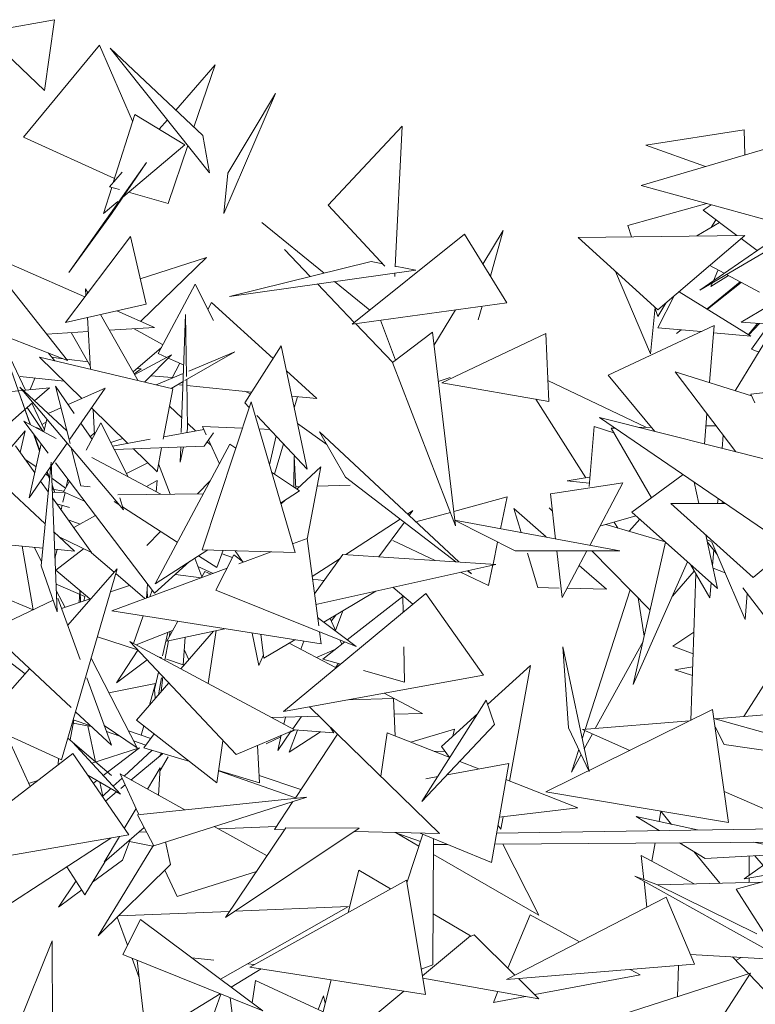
# Model space of a CAD drawing. Header units: metres. Extents: x -14.5 to 13.1, y -18.9 to 3.3.
# Tile 121 of 216: x 9.81 to 9.966, y 2.419 to 2.628. Entities that reach past the tile are written whole.
import ezdxf

# ---------------------------------------------------------------- set-up
doc = ezdxf.new("R2010")
doc.units = ezdxf.units.M
doc.layers.add('G-IMPT', color=7, linetype='Continuous', lineweight=5)
doc.layers.add('L-PLNT', color=7, linetype='Continuous', lineweight=5, true_color=0x005900)

# ---------------------------------------------------------------- blocks, each defined once
blk = doc.blocks.new('ÁRVORES ORNAMENTAIS - Pequeno e Médio Porte - Ipê-roxo-2940656-CORTE_CALÇADA')
at = {"layer": 'G-IMPT', "color": 253, "true_color": 0xaaaaaa}
for p, q in [((6.12154, 2.62487), (6.13658, 2.62754)), ((6.13446, 2.61254), (6.13658, 2.62754)), ((6.12154, 2.62487), (6.13446, 2.61254)), ((6.14614, 2.62216), (6.13005, 2.60267)), ((6.14614, 2.62216), (6.15314, 2.60606)), ((6.16799, 2.60302), (6.14841, 2.62149)), ((6.16943, 2.59511), (6.14841, 2.62149)), ((6.1623, 2.60839), (6.17059, 2.61796)), ((6.16613, 2.60477), (6.17059, 2.61796)), ((6.1834, 2.6119), (6.17245, 2.58649)), ((6.1834, 2.6119), (6.1733, 2.59505)), ((6.15358, 2.60744), (6.14904, 2.59309)), ((6.15358, 2.60744), (6.16422, 2.60107)), ((6.15878, 2.60433), (6.1605, 2.60632)), ((6.19451, 2.58828), (6.21019, 2.60496)), ((6.20874, 2.57519), (6.21019, 2.60496)), ((6.13005, 2.60267), (6.14929, 2.59388)), ((6.16799, 2.60302), (6.16943, 2.59511)), ((6.29721, 2.60315), (6.26078, 2.59242)), ((6.28265, 2.60425), (6.26178, 2.60098)), ((6.2828, 2.59891), (6.28265, 2.60425)), ((6.15109, 2.58999), (6.16422, 2.60107)), ((6.16066, 2.5886), (6.16482, 2.6009)), ((6.27445, 2.59645), (6.26178, 2.60098)), ((6.1396, 2.57403), (6.15604, 2.59733)), ((6.14868, 2.58641), (6.15604, 2.59733)), ((6.14824, 2.59216), (6.15092, 2.59526)), ((6.1733, 2.59505), (6.17245, 2.58649)), ((6.14824, 2.59216), (6.15035, 2.59155)), ((6.29456, 2.58317), (6.26078, 2.59242)), ((6.14871, 2.59203), (6.14696, 2.5865)), ((6.15229, 2.591), (6.16066, 2.5886)), ((6.14696, 2.5865), (6.14997, 2.58904)), ((6.20657, 2.57536), (6.19451, 2.58828)), ((6.25796, 2.58395), (6.2747, 2.58861)), ((6.27395, 2.58717), (6.27561, 2.58836)), ((6.1396, 2.57403), (6.14868, 2.58641)), ((6.27395, 2.58717), (6.28108, 2.58185)), ((6.19369, 2.57387), (6.18047, 2.5846)), ((6.25796, 2.58395), (6.25875, 2.58158)), ((6.27261, 2.58174), (6.27738, 2.58461)), ((6.27324, 2.57028), (6.29965, 2.58575)), ((6.2766, 2.58519), (6.27562, 2.58356)), ((6.22342, 2.58214), (6.19963, 2.56309)), ((6.23237, 2.56759), (6.22342, 2.58214)), ((6.22732, 2.57579), (6.23159, 2.58287)), ((6.2289, 2.57323), (6.23159, 2.58287)), ((6.24744, 2.58144), (6.28276, 2.58187)), ((6.26437, 2.56607), (6.28276, 2.58187)), ((6.2927, 2.58368), (6.27324, 2.57028)), ((6.13895, 2.56341), (6.15266, 2.58161)), ((6.15266, 2.58161), (6.15603, 2.56727)), ((6.24744, 2.58144), (6.26437, 2.56607)), ((6.28197, 2.58118), (6.28537, 2.57864)), ((6.19076, 2.57315), (6.18528, 2.57887)), ((6.12565, 2.57645), (6.14304, 2.56884)), ((6.15476, 2.57265), (6.16876, 2.57715)), ((6.15485, 2.56366), (6.16876, 2.57715)), ((6.20367, 2.57633), (6.17367, 2.56894)), ((6.20367, 2.57633), (6.20609, 2.57587)), ((6.27535, 2.5755), (6.27841, 2.57384)), ((6.28417, 2.55776), (6.29714, 2.576)), ((6.21313, 2.57452), (6.17367, 2.56894)), ((6.20864, 2.57314), (6.20867, 2.57389)), ((6.20874, 2.57536), (6.21313, 2.57452)), ((6.26278, 2.55679), (6.25539, 2.57422)), ((6.27558, 2.57104), (6.27929, 2.57337)), ((6.27708, 2.57445), (6.27611, 2.57226)), ((6.27889, 2.57359), (6.28588, 2.56981)), ((6.12537, 2.57307), (6.13938, 2.55539)), ((6.16639, 2.5715), (6.15857, 2.55681)), ((6.16639, 2.5715), (6.17027, 2.56382)), ((6.20005, 2.56343), (6.19227, 2.57157)), ((6.20333, 2.56605), (6.19589, 2.57208)), ((6.28181, 2.572), (6.27476, 2.5663)), ((6.282, 2.5719), (6.27484, 2.56624)), ((6.27594, 2.57186), (6.27558, 2.57104)), ((6.14326, 2.56913), (6.14317, 2.57054)), ((6.14367, 2.56968), (6.14317, 2.57054)), ((6.26888, 2.56994), (6.28406, 2.56053)), ((6.28199, 2.56345), (6.2928, 2.56991)), ((6.13895, 2.56341), (6.15603, 2.56727)), ((6.16986, 2.56768), (6.16907, 2.56618)), ((6.16986, 2.56768), (6.18288, 2.55577)), ((6.23237, 2.56759), (6.19963, 2.56309)), ((6.26781, 2.56903), (6.26433, 2.56231)), ((6.26603, 2.5675), (6.26437, 2.56471)), ((6.15432, 2.55109), (6.14631, 2.56507)), ((6.14982, 2.56587), (6.1578, 2.56237)), ((6.16343, 2.5401), (6.16431, 2.56511)), ((6.16457, 2.552), (6.16431, 2.56511)), ((6.21694, 2.55856), (6.22148, 2.56609)), ((6.22632, 2.56399), (6.22712, 2.56687)), ((6.26278, 2.55679), (6.26375, 2.56663)), ((6.26374, 2.56659), (6.26437, 2.56471)), ((6.14423, 2.55349), (6.14355, 2.56445)), ((6.20821, 2.55491), (6.2003, 2.56318)), ((6.2088, 2.5554), (6.20563, 2.56391)), ((6.28074, 2.54895), (6.2893, 2.56304)), ((6.28793, 2.56305), (6.28199, 2.56345)), ((6.28546, 2.56322), (6.28352, 2.56087)), ((6.28588, 2.56319), (6.28358, 2.56083)), ((6.12429, 2.56204), (6.13046, 2.5491)), ((6.12479, 2.56099), (6.13938, 2.55539)), ((6.13497, 2.56096), (6.14374, 2.5615)), ((6.14418, 2.55426), (6.1401, 2.56128)), ((6.1482, 2.56178), (6.1578, 2.56237)), ((6.15343, 2.5621), (6.15945, 2.55876)), ((6.21661, 2.56134), (6.20815, 2.55491)), ((6.21661, 2.56134), (6.22151, 2.52036)), ((6.21858, 2.55063), (6.24063, 2.56108)), ((6.24129, 2.5467), (6.24063, 2.56108)), ((6.25384, 2.55225), (6.27626, 2.56275)), ((6.27354, 2.56148), (6.26433, 2.56231)), ((6.26928, 2.56187), (6.26827, 2.56105)), ((6.2693, 2.56186), (6.26827, 2.56105)), ((6.27626, 2.56275), (6.27528, 2.55067)), ((6.28406, 2.56053), (6.27614, 2.56125)), ((6.13523, 2.55698), (6.13665, 2.55529)), ((6.15327, 2.55293), (6.15928, 2.55813)), ((6.15857, 2.55681), (6.16035, 2.55603)), ((6.16417, 2.55111), (6.17476, 2.5572)), ((6.16507, 2.55312), (6.17476, 2.5572)), ((6.17691, 2.54641), (6.18462, 2.55849)), ((6.1901, 2.53234), (6.18462, 2.55849)), ((6.28573, 2.55716), (6.28417, 2.55776)), ((6.13146, 2.54181), (6.1269, 2.55472)), ((6.16164, 2.54936), (6.13344, 2.55605)), ((6.1424, 2.54731), (6.13344, 2.55605)), ((6.13599, 2.55607), (6.13844, 2.55575)), ((6.13917, 2.55566), (6.14372, 2.55507)), ((6.15358, 2.55239), (6.16136, 2.55658)), ((6.15564, 2.55078), (6.16136, 2.55658)), ((6.16068, 2.55589), (6.16394, 2.55447)), ((6.16312, 2.55482), (6.16142, 2.55158)), ((6.20815, 2.55491), (6.22151, 2.52036)), ((6.15349, 2.55254), (6.15497, 2.5536)), ((6.15416, 2.5537), (6.15497, 2.5536)), ((6.15812, 2.55019), (6.16387, 2.55261)), ((6.18574, 2.55317), (6.19216, 2.54729)), ((6.28086, 2.536), (6.26804, 2.55296)), ((6.28421, 2.54785), (6.26804, 2.55296)), ((6.12933, 2.55196), (6.13867, 2.55095)), ((6.13245, 2.55162), (6.13141, 2.54919)), ((6.1615, 2.55173), (6.15698, 2.55213)), ((6.16127, 2.54944), (6.16381, 2.55091)), ((6.16479, 2.54089), (6.16458, 2.55135)), ((6.21786, 2.5509), (6.22036, 2.55174)), ((6.24129, 2.5467), (6.21858, 2.55063)), ((6.26193, 2.5412), (6.24108, 2.55113)), ((6.25384, 2.55225), (6.26373, 2.54031)), ((6.28401, 2.54826), (6.31231, 2.5512)), ((6.11775, 2.54788), (6.13551, 2.54958)), ((6.13921, 2.54044), (6.12927, 2.54971)), ((6.15118, 2.52373), (6.12927, 2.54971)), ((6.13551, 2.54958), (6.13237, 2.54681)), ((6.13681, 2.54995), (6.13989, 2.53775)), ((6.13681, 2.54995), (6.14078, 2.54413)), ((6.14735, 2.54948), (6.13949, 2.54603)), ((6.14735, 2.54948), (6.13983, 2.53869)), ((6.16164, 2.54936), (6.15962, 2.53868)), ((6.16305, 2.55024), (6.16379, 2.55017)), ((6.16461, 2.55008), (6.17837, 2.54869)), ((6.17686, 2.54884), (6.17811, 2.54829)), ((6.132, 2.54648), (6.1254, 2.54064)), ((6.13152, 2.54177), (6.12933, 2.54791)), ((6.13179, 2.5463), (6.13447, 2.54069)), ((6.16785, 2.51529), (6.17822, 2.54659)), ((6.17784, 2.54542), (6.17691, 2.54641)), ((6.18752, 2.51469), (6.17822, 2.54659)), ((6.18685, 2.54783), (6.19216, 2.54729)), ((6.18807, 2.5477), (6.18737, 2.54537)), ((6.2385, 2.54718), (6.24909, 2.53054)), ((6.28401, 2.54826), (6.28491, 2.5464)), ((6.13423, 2.54033), (6.13081, 2.54542)), ((6.13797, 2.54536), (6.13526, 2.54417)), ((6.15213, 2.53781), (6.14445, 2.54531)), ((6.14509, 2.53964), (6.14476, 2.545)), ((6.16354, 2.54322), (6.16094, 2.54566)), ((6.13696, 2.53887), (6.13011, 2.54253)), ((6.13527, 2.53572), (6.13011, 2.54253)), ((6.13393, 2.54182), (6.13484, 2.54231)), ((6.13498, 2.54294), (6.13437, 2.54025)), ((6.14644, 2.54213), (6.14333, 2.53638)), ((6.14644, 2.54213), (6.15218, 2.53075)), ((6.1901, 2.53234), (6.17946, 2.54369)), ((6.28829, 2.51853), (6.25199, 2.54326)), ((6.29566, 2.53228), (6.25199, 2.54326)), ((6.27475, 2.54409), (6.27423, 2.53767)), ((6.13037, 2.54048), (6.12724, 2.5367)), ((6.13037, 2.54048), (6.12934, 2.53588)), ((6.13272, 2.54118), (6.13361, 2.5408)), ((6.14219, 2.54207), (6.14454, 2.53862)), ((6.14418, 2.53916), (6.14507, 2.54006)), ((6.16818, 2.54077), (6.15972, 2.53921)), ((6.16462, 2.54011), (6.16479, 2.54089)), ((6.16648, 2.54046), (6.16477, 2.54207)), ((6.17638, 2.54102), (6.16792, 2.54136)), ((6.16792, 2.54136), (6.16869, 2.53965)), ((6.16829, 2.53722), (6.17026, 2.54007)), ((6.18218, 2.54078), (6.17989, 2.54088)), ((6.18807, 2.54204), (6.19426, 2.53758)), ((6.1982, 2.53065), (6.19274, 2.54025)), ((6.19274, 2.54025), (6.22219, 2.5127)), ((6.25083, 2.54139), (6.24978, 2.52868)), ((6.25083, 2.54139), (6.25504, 2.54004)), ((6.25447, 2.54102), (6.25525, 2.54104)), ((6.25447, 2.54102), (6.26303, 2.5263)), ((6.26033, 2.54116), (6.26297, 2.54122)), ((6.27454, 2.5415), (6.27667, 2.54155)), ((6.13344, 2.53618), (6.13215, 2.53983)), ((6.13348, 2.53631), (6.13227, 2.53967)), ((6.14852, 2.53802), (6.15107, 2.53884)), ((6.15684, 2.53868), (6.14892, 2.53722)), ((6.1697, 2.53744), (6.16894, 2.53816)), ((6.1692, 2.53854), (6.17151, 2.53347)), ((6.1835, 2.53938), (6.18212, 2.53324)), ((6.2782, 2.53952), (6.27797, 2.53673)), ((6.12835, 2.53727), (6.1324, 2.53157)), ((6.13379, 2.53768), (6.1312, 2.5263)), ((6.13926, 2.53786), (6.1359, 2.53305)), ((6.14011, 2.53685), (6.14214, 2.52883)), ((6.16829, 2.53722), (6.14928, 2.53652)), ((6.15831, 2.53178), (6.1533, 2.53667)), ((6.17375, 2.53766), (6.15792, 2.50807)), ((6.15928, 2.53689), (6.15831, 2.53178)), ((6.16322, 2.53386), (6.16393, 2.53706)), ((6.16322, 2.53386), (6.16333, 2.53704)), ((6.17499, 2.53683), (6.17375, 2.53766)), ((6.18507, 2.53771), (6.18315, 2.53132)), ((6.11981, 2.53459), (6.13461, 2.5208)), ((6.13032, 2.5345), (6.13268, 2.53281)), ((6.13375, 2.51189), (6.13587, 2.53383)), ((6.13716, 2.50216), (6.13587, 2.53383)), ((6.15914, 2.52704), (6.14452, 2.53484)), ((6.18725, 2.52856), (6.18731, 2.53503)), ((6.18771, 2.52825), (6.18731, 2.53503)), ((6.13578, 2.53287), (6.1312, 2.5263)), ((6.13553, 2.53027), (6.135, 2.53176)), ((6.13555, 2.5305), (6.13507, 2.53185)), ((6.15778, 2.50606), (6.13684, 2.53366)), ((6.15637, 2.53367), (6.15185, 2.5314)), ((6.15864, 2.53351), (6.16111, 2.52706)), ((6.18845, 2.52775), (6.18256, 2.53172)), ((6.18791, 2.52812), (6.193, 2.53287)), ((6.19011, 2.5175), (6.193, 2.53287)), ((6.13365, 2.52981), (6.13526, 2.52754)), ((6.13472, 2.53135), (6.13557, 2.53074)), ((6.13601, 2.53043), (6.13895, 2.52832)), ((6.13976, 2.52981), (6.13852, 2.52752)), ((6.13907, 2.52854), (6.13945, 2.53022)), ((6.15835, 2.52998), (6.15605, 2.52868)), ((6.15835, 2.52998), (6.15813, 2.52758)), ((6.16958, 2.52987), (6.16689, 2.52713)), ((6.1982, 2.53065), (6.22155, 2.51274)), ((6.24978, 2.53065), (6.24518, 2.52989)), ((6.24978, 2.52936), (6.24518, 2.52989)), ((6.25884, 2.52323), (6.2697, 2.5312)), ((6.27304, 2.52506), (6.27205, 2.52959)), ((6.13667, 2.52737), (6.13607, 2.52906)), ((6.13608, 2.52875), (6.13667, 2.52737)), ((6.1361, 2.5281), (6.13859, 2.52766)), ((6.13852, 2.5275), (6.13613, 2.52741)), ((6.13852, 2.52752), (6.14297, 2.52558)), ((6.14214, 2.52883), (6.14415, 2.52864)), ((6.18845, 2.52775), (6.18447, 2.52518)), ((6.18769, 2.52863), (6.18849, 2.52866)), ((6.19223, 2.52877), (6.19919, 2.52898)), ((6.24164, 2.52714), (6.25694, 2.52948)), ((6.24992, 2.51621), (6.25694, 2.52948)), ((6.13618, 2.52626), (6.1444, 2.51469)), ((6.13837, 2.52539), (6.13882, 2.52739)), ((6.15022, 2.52487), (6.14923, 2.52551)), ((6.16812, 2.52714), (6.15002, 2.52693)), ((6.15044, 2.52629), (6.15118, 2.52373)), ((6.18453, 2.52496), (6.18543, 2.5258)), ((6.23242, 2.52652), (6.22115, 2.5234)), ((6.23102, 2.51972), (6.23242, 2.52652)), ((6.24164, 2.52714), (6.24271, 2.51755)), ((6.27709, 2.52616), (6.277, 2.52506)), ((6.13977, 2.52426), (6.13707, 2.525)), ((6.13799, 2.5237), (6.13821, 2.52469)), ((6.16255, 2.51691), (6.15099, 2.52437)), ((6.21136, 2.52283), (6.2125, 2.52357)), ((6.21171, 2.5225), (6.2125, 2.52357)), ((6.23542, 2.5189), (6.23387, 2.52402)), ((6.23387, 2.52402), (6.24071, 2.51805)), ((6.24205, 2.52343), (6.24134, 2.52414)), ((6.2671, 2.52507), (6.2845, 2.5094)), ((6.2671, 2.52507), (6.27871, 2.52506)), ((6.27833, 2.52532), (6.27752, 2.52506)), ((6.2845, 2.5094), (6.30319, 2.52503)), ((6.13949, 2.52159), (6.142, 2.52072)), ((6.14526, 2.52256), (6.14066, 2.51996)), ((6.19825, 2.51424), (6.20977, 2.52178)), ((6.22041, 2.52319), (6.21313, 2.52118)), ((6.23415, 2.51502), (6.22128, 2.52153)), ((6.22128, 2.52153), (6.25632, 2.51502)), ((6.25206, 2.52025), (6.2597, 2.52247)), ((6.26053, 2.52173), (6.25824, 2.51919)), ((6.27698, 2.50705), (6.25884, 2.52323)), ((6.15906, 2.51917), (6.15613, 2.51619)), ((6.20527, 2.51379), (6.21067, 2.52109)), ((6.25334, 2.52063), (6.2659, 2.51694)), ((6.25508, 2.52113), (6.25587, 2.51988)), ((6.11084, 2.51785), (6.13411, 2.51564)), ((6.13647, 2.51907), (6.14083, 2.51501)), ((6.13759, 2.51802), (6.1444, 2.51469)), ((6.19009, 2.51768), (6.18699, 2.51653)), ((6.19009, 2.51768), (6.19253, 2.49914)), ((6.21723, 2.51302), (6.20825, 2.51727)), ((6.27698, 2.50705), (6.2745, 2.5184)), ((6.27574, 2.51705), (6.27472, 2.51738)), ((6.13209, 2.50257), (6.12974, 2.51606)), ((6.13228, 2.51582), (6.13384, 2.51278)), ((6.13662, 2.51541), (6.14083, 2.51501)), ((6.13717, 2.51535), (6.1367, 2.51353)), ((6.14276, 2.51549), (6.13685, 2.51099)), ((6.16907, 2.51526), (6.15792, 2.50807)), ((6.18752, 2.51469), (6.16785, 2.51529)), ((6.17096, 2.51149), (6.17234, 2.51516)), ((6.17484, 2.51508), (6.17643, 2.51278)), ((6.22946, 2.51223), (6.23043, 2.5169)), ((6.23415, 2.51502), (6.25632, 2.51502)), ((6.24299, 2.51502), (6.24408, 2.50518)), ((6.24408, 2.50518), (6.24929, 2.51502)), ((6.26273, 2.50251), (6.25037, 2.51502)), ((6.26599, 2.51686), (6.25915, 2.48674)), ((6.27696, 2.51421), (6.27489, 2.51691)), ((6.28283, 2.50053), (6.2758, 2.51691)), ((6.27618, 2.51523), (6.27591, 2.51195)), ((6.1047, 2.51396), (6.13207, 2.50256)), ((6.1444, 2.51466), (6.14924, 2.5105)), ((6.16631, 2.51348), (6.16782, 2.50955)), ((6.17096, 2.51149), (6.16709, 2.51399)), ((6.17078, 2.50672), (6.17456, 2.51418)), ((6.17207, 2.51445), (6.17429, 2.51365)), ((6.17456, 2.51418), (6.17659, 2.51267)), ((6.18244, 2.51484), (6.17566, 2.51232)), ((6.19115, 2.50959), (6.19705, 2.51345)), ((6.19163, 2.50595), (6.19765, 2.51428)), ((6.19765, 2.51428), (6.23005, 2.51219)), ((6.23896, 2.50727), (6.23675, 2.51454)), ((6.13375, 2.51189), (6.13716, 2.50216)), ((6.13685, 2.51099), (6.14406, 2.50485)), ((6.13809, 2.47076), (6.14987, 2.51122)), ((6.13938, 2.49927), (6.14987, 2.51122)), ((6.17315, 2.51139), (6.14876, 2.50234)), ((6.1652, 2.51276), (6.15778, 2.50606)), ((6.16697, 2.51176), (6.17016, 2.51028)), ((6.19193, 2.50367), (6.23005, 2.51219)), ((6.22402, 2.51084), (6.22487, 2.51019)), ((6.22414, 2.51087), (6.22487, 2.51019)), ((6.22852, 2.50768), (6.22943, 2.51205)), ((6.24767, 2.51197), (6.25345, 2.50693)), ((6.27064, 2.51271), (6.25915, 2.48674)), ((6.27123, 2.51218), (6.27534, 2.50511)), ((6.27861, 2.51036), (6.27604, 2.51135)), ((6.14958, 2.51022), (6.15574, 2.50493)), ((6.16221, 2.51007), (6.16767, 2.50936)), ((6.16844, 2.51069), (6.16772, 2.50938)), ((6.1697, 2.51011), (6.16844, 2.51069)), ((6.19123, 2.50902), (6.19365, 2.50875)), ((6.22852, 2.50768), (6.22253, 2.51051)), ((6.26743, 2.50546), (6.27207, 2.51074)), ((6.27135, 2.47915), (6.27238, 2.51021)), ((6.14303, 2.50537), (6.13692, 2.50802)), ((6.13697, 2.50668), (6.13882, 2.50307)), ((6.14183, 2.50409), (6.14193, 2.50667)), ((6.1525, 2.50771), (6.14845, 2.50634)), ((6.15631, 2.508), (6.15604, 2.50504)), ((6.15619, 2.50667), (6.1563, 2.50514)), ((6.15728, 2.50673), (6.15679, 2.50532)), ((6.17078, 2.50672), (6.20047, 2.4948)), ((6.21246, 2.50375), (6.20825, 2.50732)), ((6.23896, 2.50727), (6.24346, 2.50716)), ((6.24511, 2.50712), (6.25345, 2.50693)), ((6.25848, 2.50681), (6.24897, 2.47723)), ((6.27561, 2.50828), (6.27534, 2.50511)), ((6.29054, 2.49652), (6.28233, 2.50721)), ((6.13631, 2.50459), (6.12273, 2.4981)), ((6.13727, 2.50505), (6.14201, 2.49207)), ((6.14437, 2.50496), (6.13808, 2.50282)), ((6.1421, 2.50419), (6.142, 2.5066)), ((6.1428, 2.50442), (6.14303, 2.50537)), ((6.2152, 2.50602), (6.18511, 2.48102)), ((6.19363, 2.49991), (6.20465, 2.50651)), ((6.19859, 2.4962), (6.21032, 2.50538)), ((6.21032, 2.50538), (6.21039, 2.50202)), ((6.2152, 2.50602), (6.22746, 2.48873)), ((6.26147, 2.49697), (6.26019, 2.50509)), ((6.28283, 2.50053), (6.28327, 2.50599)), ((6.19303, 2.49534), (6.14876, 2.50234)), ((6.15538, 2.50129), (6.15332, 2.4954)), ((6.19229, 2.50092), (6.20047, 2.4948)), ((6.19617, 2.49801), (6.19494, 2.5007)), ((6.19519, 2.50014), (6.19613, 2.50141)), ((6.19766, 2.50233), (6.19609, 2.4982)), ((6.16268, 2.50014), (6.16039, 2.49595)), ((6.17268, 2.49856), (6.16039, 2.49595)), ((6.12273, 2.4981), (6.1401, 2.48187)), ((6.15419, 2.49406), (6.14568, 2.49683)), ((6.15386, 2.49512), (6.16161, 2.49818)), ((6.15945, 2.49282), (6.16059, 2.49778)), ((6.16106, 2.49797), (6.16085, 2.49679)), ((6.16335, 2.49004), (6.17024, 2.49804)), ((6.16383, 2.49092), (6.16426, 2.49677)), ((6.16911, 2.48695), (6.1708, 2.49816)), ((6.17847, 2.49764), (6.17986, 2.49074)), ((6.18092, 2.4923), (6.18026, 2.49736)), ((6.18092, 2.4923), (6.18746, 2.49622)), ((6.19269, 2.49792), (6.19303, 2.49534)), ((6.26751, 2.49489), (6.27197, 2.49779)), ((6.17503, 2.4719), (6.15253, 2.49583)), ((6.18738, 2.47717), (6.15253, 2.49583)), ((6.1607, 2.49602), (6.15994, 2.49186)), ((6.16407, 2.49414), (6.16502, 2.49198)), ((6.18628, 2.49551), (6.19623, 2.49026)), ((6.18876, 2.49421), (6.18939, 2.49592)), ((6.19596, 2.49414), (6.19209, 2.49245)), ((6.19339, 2.49214), (6.19804, 2.49577)), ((6.19742, 2.49529), (6.19701, 2.49618)), ((6.21053, 2.4947), (6.21067, 2.48725)), ((6.24546, 2.47758), (6.24426, 2.49474)), ((6.24426, 2.49474), (6.24977, 2.46831)), ((6.26122, 2.49587), (6.25111, 2.47741)), ((6.26751, 2.49489), (6.27182, 2.49323)), ((6.1247, 2.49328), (6.13037, 2.489)), ((6.14436, 2.49229), (6.15411, 2.47331)), ((6.1497, 2.4871), (6.15425, 2.494)), ((6.15934, 2.49238), (6.15839, 2.49269)), ((6.16383, 2.49092), (6.16028, 2.49208)), ((6.17986, 2.49074), (6.18082, 2.49302)), ((6.19339, 2.49214), (6.1972, 2.49106)), ((6.12117, 2.47853), (6.13131, 2.49008)), ((6.15619, 2.49194), (6.1497, 2.4871)), ((6.19673, 2.49119), (6.19612, 2.49032)), ((6.22831, 2.48251), (6.23736, 2.49074)), ((6.23294, 2.46629), (6.23736, 2.49074)), ((6.27173, 2.4905), (6.26794, 2.48986)), ((6.28929, 2.49045), (6.28256, 2.47993)), ((6.14344, 2.48814), (6.14864, 2.47389)), ((6.1578, 2.48566), (6.15864, 2.48933)), ((6.15926, 2.48814), (6.1586, 2.48453)), ((6.1592, 2.48523), (6.15952, 2.48839)), ((6.22746, 2.48873), (6.18511, 2.48102)), ((6.20205, 2.48969), (6.21067, 2.48725)), ((6.27166, 2.48864), (6.26794, 2.48986)), ((6.15801, 2.48697), (6.1481, 2.48501)), ((6.15398, 2.47917), (6.16078, 2.48706)), ((6.15801, 2.48697), (6.15671, 2.48233)), ((6.1578, 2.48566), (6.15788, 2.48394)), ((6.19886, 2.48352), (6.20834, 2.48379)), ((6.20639, 2.48489), (6.21451, 2.48061)), ((6.20834, 2.48379), (6.20875, 2.47582)), ((6.19059, 2.48202), (6.19652, 2.4762)), ((6.21439, 2.46198), (6.22801, 2.48341)), ((6.22978, 2.47825), (6.22801, 2.48341)), ((6.14106, 2.48097), (6.14864, 2.47389)), ((6.18252, 2.47977), (6.1926, 2.48004)), ((6.18548, 2.47985), (6.18514, 2.47837)), ((6.18886, 2.47994), (6.18705, 2.47735)), ((6.20851, 2.48045), (6.21451, 2.48061)), ((6.21854, 2.47363), (6.22624, 2.48063)), ((6.27595, 2.48142), (6.24063, 2.46402)), ((6.27929, 2.45751), (6.27595, 2.48142)), ((6.30075, 2.48139), (6.27647, 2.47944)), ((6.13809, 2.47076), (6.12117, 2.47853)), ((6.14071, 2.47922), (6.13994, 2.47502)), ((6.14427, 2.47797), (6.14057, 2.47927)), ((6.14439, 2.47786), (6.14058, 2.47852)), ((6.14527, 2.47034), (6.14364, 2.47799)), ((6.14711, 2.47808), (6.15411, 2.47331)), ((6.17098, 2.46594), (6.15398, 2.47917)), ((6.15548, 2.47799), (6.15493, 2.47603)), ((6.19497, 2.47772), (6.19572, 2.47647)), ((6.22978, 2.47825), (6.21439, 2.46198)), ((6.24546, 2.47758), (6.24977, 2.46831)), ((6.27105, 2.47901), (6.2484, 2.47719)), ((6.27622, 2.47951), (6.31567, 2.46855)), ((6.27646, 2.47775), (6.27841, 2.47403)), ((6.13944, 2.47538), (6.14863, 2.46744)), ((6.15045, 2.4758), (6.14757, 2.47681)), ((6.15699, 2.47532), (6.15225, 2.47693)), ((6.15554, 2.47336), (6.15769, 2.47627)), ((6.17503, 2.4719), (6.18738, 2.47717)), ((6.18452, 2.47567), (6.18142, 2.47419)), ((6.18674, 2.4769), (6.18386, 2.47278)), ((6.18459, 2.47598), (6.18386, 2.47278)), ((6.18804, 2.47708), (6.18626, 2.47241)), ((6.19292, 2.47669), (6.18626, 2.47241)), ((6.18755, 2.47712), (6.18656, 2.47664)), ((6.18738, 2.47713), (6.19572, 2.47647)), ((6.19652, 2.47625), (6.18753, 2.46262)), ((6.19652, 2.47625), (6.21809, 2.45516)), ((6.20702, 2.4765), (6.20566, 2.46731)), ((6.20702, 2.4765), (6.2203, 2.47127)), ((6.22127, 2.47728), (6.21201, 2.47454)), ((6.22092, 2.47579), (6.22127, 2.47728)), ((6.24889, 2.47697), (6.24833, 2.47522)), ((6.2484, 2.47719), (6.25845, 2.47279)), ((6.25049, 2.47627), (6.24877, 2.47312)), ((6.12699, 2.47488), (6.13142, 2.46513)), ((6.14041, 2.47452), (6.15057, 2.46352)), ((6.14052, 2.4744), (6.14863, 2.46744)), ((6.15459, 2.47336), (6.1445, 2.47009)), ((6.14693, 2.46745), (6.15459, 2.47336)), ((6.15593, 2.47388), (6.15335, 2.47479)), ((6.15554, 2.47336), (6.16522, 2.47042)), ((6.17098, 2.46594), (6.17226, 2.47484)), ((6.18001, 2.46592), (6.17959, 2.47385)), ((6.21854, 2.47363), (6.2202, 2.47131)), ((6.27841, 2.47403), (6.31567, 2.46855)), ((6.1405, 2.47216), (6.10827, 2.44722)), ((6.1405, 2.47216), (6.15231, 2.45488)), ((6.15132, 2.46733), (6.15724, 2.47284)), ((6.15278, 2.46651), (6.15945, 2.47205)), ((6.1588, 2.47152), (6.15928, 2.47222)), ((6.15896, 2.46856), (6.16067, 2.47139)), ((6.21699, 2.47257), (6.21924, 2.47265)), ((6.24761, 2.47297), (6.24607, 2.46819)), ((6.2481, 2.4719), (6.24607, 2.46819)), ((6.13746, 2.47105), (6.13735, 2.46971)), ((6.1563, 2.46455), (6.159, 2.4691)), ((6.15862, 2.46326), (6.159, 2.4691)), ((6.23276, 2.47001), (6.21971, 2.46761)), ((6.2224, 2.47045), (6.22645, 2.46885)), ((6.23276, 2.47001), (6.22909, 2.44906)), ((6.14366, 2.46754), (6.15057, 2.46352)), ((6.16417, 2.46016), (6.15049, 2.46779)), ((6.15441, 2.45937), (6.15049, 2.46779)), ((6.18763, 2.46276), (6.17134, 2.46848)), ((6.17135, 2.46855), (6.18001, 2.46592)), ((6.18877, 2.46449), (6.17993, 2.4675)), ((6.21774, 2.46725), (6.21521, 2.46678)), ((6.13306, 2.4664), (6.13112, 2.46577)), ((6.14483, 2.46583), (6.14559, 2.46642)), ((6.1468, 2.46312), (6.14618, 2.46607)), ((6.14902, 2.46519), (6.15089, 2.46693)), ((6.15065, 2.46474), (6.15156, 2.4655)), ((6.23216, 2.4666), (6.2474, 2.4606)), ((6.1468, 2.46312), (6.14851, 2.46471)), ((6.14741, 2.46205), (6.14975, 2.464)), ((6.1542, 2.45911), (6.19003, 2.46288)), ((6.1576, 2.4526), (6.19003, 2.46288)), ((6.27929, 2.45751), (6.24063, 2.46402)), ((6.27837, 2.46408), (6.29286, 2.45774)), ((6.18709, 2.46195), (6.18318, 2.45602)), ((6.15137, 2.45626), (6.15389, 2.4605)), ((6.1576, 2.4526), (6.1542, 2.45911)), ((6.23077, 2.45863), (6.2474, 2.4606)), ((6.23109, 2.45607), (6.23157, 2.45872)), ((6.26465, 2.4558), (6.25977, 2.45876)), ((6.27275, 2.45593), (6.25977, 2.45876)), ((6.26461, 2.4577), (6.26501, 2.4599)), ((6.26727, 2.45712), (6.26501, 2.4599)), ((6.18159, 2.45044), (6.17043, 2.45667)), ((6.1836, 2.45667), (6.17134, 2.45616)), ((6.23047, 2.45694), (6.23109, 2.45607)), ((6.15231, 2.45488), (6.10827, 2.44722)), ((6.15558, 2.45646), (6.14712, 2.44909)), ((6.14712, 2.44909), (6.15035, 2.45454)), ((6.15607, 2.45554), (6.15445, 2.45547)), ((6.18558, 2.45637), (6.17281, 2.43741)), ((6.20107, 2.45631), (6.17281, 2.43741)), ((6.18318, 2.45602), (6.18531, 2.45597)), ((6.20107, 2.45631), (6.18558, 2.45637)), ((6.20002, 2.4556), (6.21809, 2.45516)), ((6.21406, 2.45349), (6.20865, 2.45539)), ((6.20892, 2.4553), (6.21375, 2.45252)), ((6.21122, 2.44474), (6.21457, 2.45504)), ((6.22909, 2.44906), (6.21405, 2.45526)), ((6.29327, 2.45626), (6.23018, 2.45525)), ((6.14852, 2.45422), (6.1202, 2.43578)), ((6.14585, 2.4335), (6.15754, 2.45271)), ((6.15096, 2.44954), (6.15259, 2.45385)), ((6.15741, 2.45249), (6.15245, 2.45348)), ((6.16115, 2.44859), (6.16011, 2.4534)), ((6.21672, 2.4274), (6.21686, 2.4541)), ((6.21991, 2.45284), (6.21685, 2.45282)), ((6.29192, 2.45339), (6.22977, 2.45292)), ((6.23151, 2.45293), (6.23917, 2.4379)), ((6.2631, 2.44929), (6.2638, 2.45318)), ((6.27438, 2.44991), (6.26892, 2.45322)), ((6.29122, 2.45191), (6.28467, 2.45333)), ((6.21684, 2.45074), (6.23917, 2.4379)), ((6.26138, 2.44541), (6.26084, 2.4505)), ((6.26084, 2.4505), (6.27202, 2.4445)), ((6.27745, 2.44465), (6.27197, 2.45137)), ((6.27438, 2.44991), (6.28986, 2.45072)), ((6.28093, 2.44337), (6.31201, 2.45218)), ((6.28259, 2.44555), (6.29107, 2.45158)), ((6.28369, 2.4504), (6.2837, 2.44634)), ((6.28485, 2.45046), (6.28663, 2.44842)), ((6.14305, 2.44222), (6.14729, 2.44924)), ((6.15096, 2.44954), (6.14467, 2.4449)), ((6.16115, 2.44859), (6.14585, 2.4335)), ((6.13918, 2.44814), (6.14305, 2.44222)), ((6.16258, 2.44187), (6.15998, 2.44744)), ((6.17936, 2.44713), (6.16258, 2.44187)), ((6.20102, 2.44743), (6.19876, 2.43845)), ((6.20102, 2.44743), (6.20776, 2.44346)), ((6.29002, 2.42911), (6.25944, 2.44617)), ((6.26428, 2.44428), (6.25944, 2.44617)), ((6.28876, 2.44666), (6.28259, 2.44555)), ((6.13742, 2.43955), (6.14115, 2.44513)), ((6.21112, 2.44533), (6.17795, 2.42687)), ((6.21516, 2.42108), (6.21112, 2.44533)), ((6.26201, 2.43959), (6.26142, 2.44507)), ((6.26428, 2.44428), (6.28631, 2.4449)), ((6.26428, 2.44428), (6.28532, 2.43394)), ((6.28371, 2.44575), (6.28371, 2.44482)), ((6.14239, 2.44322), (6.13742, 2.43955)), ((6.28093, 2.44337), (6.29038, 2.42855)), ((6.26611, 2.4417), (6.23228, 2.42429)), ((6.27213, 2.42748), (6.26611, 2.4417)), ((6.15012, 2.43771), (6.17367, 2.43868)), ((6.17177, 2.42432), (6.19884, 2.43972)), ((6.17479, 2.43873), (6.19884, 2.43972)), ((6.21678, 2.43816), (6.2247, 2.43349)), ((6.23259, 2.42669), (6.23733, 2.43793)), ((6.23733, 2.43793), (6.24775, 2.43225)), ((6.15204, 2.43152), (6.14987, 2.43747)), ((6.15104, 2.42953), (6.15481, 2.437)), ((6.15481, 2.437), (6.18074, 2.41761)), ((6.22548, 2.43372), (6.22436, 2.4332)), ((6.22548, 2.43372), (6.23408, 2.42521)), ((6.1256, 2.40649), (6.13609, 2.43244)), ((6.13621, 2.4046), (6.13609, 2.43244)), ((6.2247, 2.43349), (6.2145, 2.42503)), ((6.15104, 2.42953), (6.18074, 2.41761)), ((6.27126, 2.42952), (6.29125, 2.42842)), ((6.15448, 2.42482), (6.15306, 2.42872)), ((6.15601, 2.41168), (6.15408, 2.42831)), ((6.1657, 2.42886), (6.17032, 2.42835)), ((6.17748, 2.42756), (6.17891, 2.42741)), ((6.21672, 2.4274), (6.21426, 2.42647)), ((6.27213, 2.42748), (6.23228, 2.42429)), ((6.28016, 2.42903), (6.28358, 2.42549)), ((6.28198, 2.42893), (6.28086, 2.4283)), ((6.17402, 2.42264), (6.18037, 2.4265)), ((6.21516, 2.42108), (6.17795, 2.42687)), ((6.25463, 2.41611), (6.28393, 2.42561)), ((6.25852, 2.42639), (6.2606, 2.42526)), ((6.26869, 2.42721), (6.26851, 2.42061)), ((6.27696, 2.41477), (6.28393, 2.42561)), ((6.28375, 2.42532), (6.28795, 2.42097)), ((6.17918, 2.42407), (6.17848, 2.4193)), ((6.19345, 2.41743), (6.17918, 2.42407)), ((6.19515, 2.42419), (6.19089, 2.40732)), ((6.23917, 2.42018), (6.21458, 2.42454)), ((6.23481, 2.42449), (6.23917, 2.42018)), ((6.23828, 2.42107), (6.2606, 2.42526)), ((6.15601, 2.41168), (6.17165, 2.42119)), ((6.1583, 2.38372), (6.17184, 2.42118)), ((6.21059, 2.42179), (6.19091, 2.40547)), ((6.22953, 2.41942), (6.2305, 2.42172)), ((6.17571, 2.40574), (6.17376, 2.42041)), ((6.19242, 2.41791), (6.19356, 2.42079)), ((6.1939, 2.41923), (6.19356, 2.42079)), ((6.22953, 2.41942), (6.23629, 2.42069))]:
    blk.add_line(p, q, dxfattribs=at)

msp = doc.modelspace()

# ---------------------------------------------------------------- block references
at = {"layer": 'L-PLNT', "color": 253, "true_color": 0xaaaaaa}
msp.add_blockref('ÁRVORES ORNAMENTAIS - Pequeno e Médio Porte - Ipê-roxo-2940656-CORTE_CALÇADA', (3.68079, 0), dxfattribs=at)

doc.saveas('drawing.dxf')
